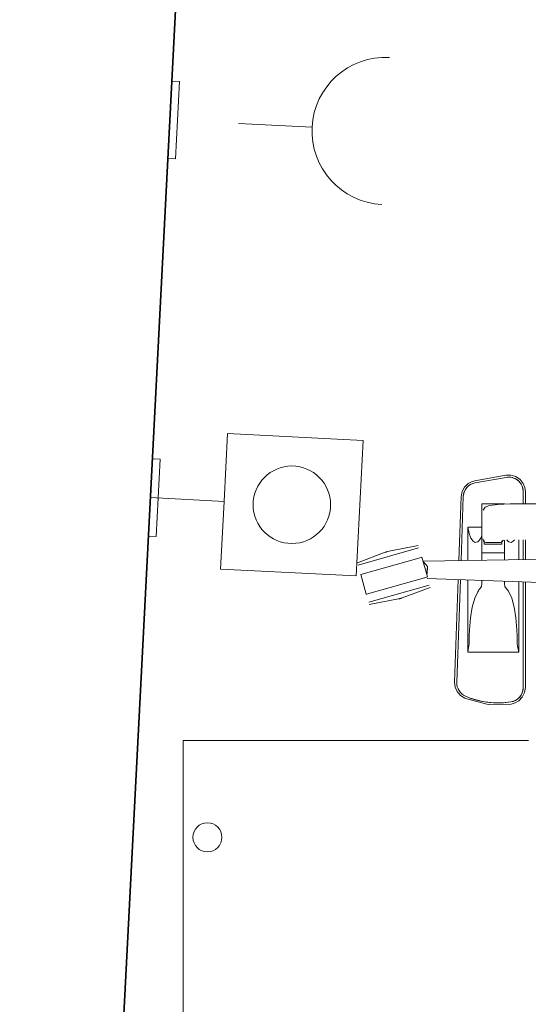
# Model space of a CAD drawing. Header units: centimetres. Extents: x -923 to 131, y 2044 to 2827.
# Tile 5 of 14: x -804 to -751, y 2557 to 2658. Entities that reach past the tile are written whole.
import ezdxf

# ---------------------------------------------------------------- set-up
doc = ezdxf.new("R2010")
doc.units = ezdxf.units.CM
for name, color, linetype, lineweight in [('Meble-1', 253, 'Continuous', 18), ('Osprzęt elektryczny-1', 253, 'Continuous', 18), ('Symbol gniazda-1', 253, 'Continuous', 18), ('Ściany-2', 250, 'Continuous', 35)]:
    doc.layers.add(name, color=color, linetype=linetype, lineweight=lineweight)

# ---------------------------------------------------------------- blocks, each defined once
blk = doc.blocks.new('F04148_EN_Teacher-Desk - Gray with Green-888308-Rzut_sufitu projektowany')
at = {"layer": 'Meble-1'}
for p, q in [((60, 40), (60, -40)), ((60, -40), (24.4, -40))]:
    blk.add_line(p, q, dxfattribs=at)
for start, end in [(0, 180), (180, 360)]:
    blk.add_arc((57.5, -30), 1.5, start, end, dxfattribs=at)
blk = doc.blocks.new('Blocks_Tella Chair_F06375EN - Black-590145-Rzut_sufitu projektowany')
at = {"layer": 'Meble-1'}
for p, q in [((-24.93, 6.87), (-28.11, 6.3)), ((-24.89, 6.65), (-28.07, 6.08)), ((-28.07, 6.08), (-24.89, 6.65)), ((-23.13, 3.91), (-23.13, 5.17)), ((-23.13, 5.17), (-23.13, 3.91)), ((-22.9, 3.91), (-22.9, 5.17)), ((-29.54, 4.67), (-29.77, -1.95)), ((-29.31, 4.66), (-29.54, -1.94)), ((-29.54, -1.94), (-29.31, 4.66)), ((-27.38, -1.14), (-27.38, 3.92)), ((-27.38, 3.92), (-25.07, 3.92)), ((-6.24, 3.91), (-24.49, 3.91)), ((-28.85, 1.5), (-27.38, 1.5)), ((-28.85, 1.5), (-28.85, -1.93)), ((-27.82, 0.01), (-27.83, 0)), ((-27.25, 0.3), (-27.25, 0.18)), ((-27.14, 0.13), (-27.14, -0.26)), ((-25.34, -0.26), (-25.34, 0.11)), ((-25.26, 0.14), (-25.13, 0.17)), ((-25.07, 0.17), (-25.07, -1.14)), ((-24.61, 0), (-24.62, 0.01)), ((-23.59, -1.84), (-23.59, 0.21)), ((-23.13, -1.84), (-23.13, 0.21)), ((-23.13, 0.21), (-23.13, -1.84)), ((-22.9, -1.83), (-22.9, 0.21)), ((-33.92, -0.63), (-40.14, -2.4)), ((-37.07, -1), (-37.02, -0.99)), ((-36.97, -0.98), (-33.96, -0.4)), ((-27.14, -0.26), (-25.34, -0.26)), ((-27, -0.07), (-25.48, -0.07)), ((-40.23, -2.17), (-37.37, -1.09)), ((-39.86, -3.39), (-33.64, -1.62)), ((-37.32, -1.07), (-37.27, -1.06)), ((-33.58, -1.6), (-33.66, -1.63)), ((-33.58, -1.6), (-33, -3.62)), ((-33.01, -2.56), (-33.46, -2.02)), ((-33.39, -2.01), (-2.82, -1.5)), ((-27.38, -1.91), (-27.38, -1.14)), ((-27.38, -1.14), (-25.07, -1.14)), ((-25.07, -1.14), (-25.07, -1.87)), ((-33.05, -3.31), (-33.01, -2.56)), ((-39.84, -3.38), (-39.89, -3.39)), ((-39.32, -5.41), (-39.89, -3.39)), ((-39.29, -5.41), (-33.06, -3.64)), ((-33.09, -3.65), (-33, -3.62)), ((-2.98, -4.86), (-33.02, -3.78)), ((-29.84, -3.89), (-30.21, -14.5)), ((-29.61, -3.9), (-29.98, -14.51)), ((-29.98, -14.51), (-29.61, -3.9)), ((-28.85, -3.93), (-28.85, -11.39)), ((-27.38, -4.35), (-27.38, -3.98)), ((-25.07, -4.06), (-25.07, -4.35)), ((-39.05, -6.25), (-32.82, -4.48)), ((-32.74, -4.71), (-35.6, -5.79)), ((-23.59, -11.39), (-23.59, -4.12)), ((-23.13, -15.05), (-23.13, -4.13)), ((-23.13, -4.13), (-23.13, -15.05)), ((-22.9, -15.05), (-22.9, -4.14)), ((-39.32, -5.41), (-39.27, -5.4)), ((-36, -5.9), (-39.01, -6.49)), ((-35.9, -5.88), (-35.95, -5.89)), ((-35.65, -5.81), (-35.7, -5.83)), ((-28.85, -11.39), (-28.76, -10.91)), ((-23.69, -10.91), (-23.59, -11.39)), ((-28.85, -11.39), (-23.59, -11.39))]:
    blk.add_line(p, q, dxfattribs=at)
at = {"layer": 'Meble-1', "flags": 128}
for points in [[(-29.54, 4.67), (-29.44, 5.19), (-29.18, 5.65), (-28.8, 6.02), (-28.46, 6.2), (-28.11, 6.3)], [(-24.93, 6.87), (-24.4, 6.88), (-23.89, 6.72), (-23.45, 6.43), (-23.12, 6.01), (-22.96, 5.59), (-22.9, 5.17)], [(-27.25, 3.26), (-27.05, 3.58), (-26.61, 3.73), (-25.75, 3.86), (-24.49, 3.91)], [(-27.83, 0), (-28.07, -0.08), (-28.3, 0.05), (-28.52, 0.37), (-28.7, 0.86), (-28.85, 1.5)], [(-27.59, 0.22), (-27.7, 0.11), (-27.82, 0.01)], [(-27.38, 0.71), (-27.43, 0.46), (-27.59, 0.22)], [(-24.62, 0.01), (-24.75, 0.11), (-24.83, 0.19)], [(-24.03, 0.2), (-24.15, 0.05), (-24.38, -0.08), (-24.61, 0)], [(-37.27, -1.06), (-37.22, -1.04), (-37.13, -1.01), (-37.07, -1), (-37.07, -1)], [(-37.07, -1), (-37.11, -1.01), (-37.21, -1.04), (-37.27, -1.06), (-37.27, -1.06)], [(-27.59, -4.85), (-27.43, -4.6), (-27.38, -4.35)], [(-25.07, -4.35), (-25.02, -4.6), (-24.85, -4.85)], [(-35.7, -5.83), (-35.74, -5.84), (-35.84, -5.87), (-35.9, -5.88), (-35.9, -5.88)], [(-35.9, -5.88), (-35.85, -5.87), (-35.76, -5.84), (-35.7, -5.83), (-35.7, -5.83)], [(-28.66, -9.08), (-28.57, -7.86), (-28.39, -6.75), (-28.13, -5.83), (-27.82, -5.16)], [(-24.62, -5.16), (-24.31, -5.83), (-24.06, -6.75), (-23.88, -7.86), (-23.78, -9.08)], [(-28.7, -10.33), (-28.69, -9.71), (-28.66, -9.08)], [(-23.78, -9.08), (-23.76, -9.71), (-23.75, -10.33)], [(-28.76, -10.91), (-28.73, -10.73), (-28.71, -10.54), (-28.7, -10.33)], [(-23.75, -10.33), (-23.74, -10.54), (-23.72, -10.73), (-23.69, -10.91)], [(-29.16, -16.15), (-29.61, -15.87), (-29.95, -15.46), (-30.15, -14.99), (-30.21, -14.5)], [(-22.9, -15.05), (-22.99, -15.57), (-23.22, -16.04), (-23.59, -16.42), (-23.97, -16.64), (-24.37, -16.75)], [(-24.37, -16.75), (-26.76, -16.79), (-29.08, -16.18), (-29.16, -16.15)]]:
    blk.add_lwpolyline(points, dxfattribs=at)
at = {"layer": 'Meble-1'}
for centre, radius, start, end in [((-24.63, 5.17), 1.5, 360, 100), ((-24.63, 5.17), 1.5, 3.9016, 100), ((-27.81, 4.61), 1.5, 100, 178), ((-27.81, 4.61), 1.5, 100, 173.2666), ((-24.63, 5.17), 1.5, 360, 3.026), ((-27.81, 4.61), 1.5, 174.0336, 178), ((-28.48, -14.56), 1.5, 178, 246.944), ((-28.48, -14.56), 1.5, 178, 246.944), ((-24.63, -15.05), 1.5, 278.7474, 360), ((-24.63, -15.05), 1.5, 278.7474, 355.4387), ((-24.63, -15.05), 1.5, 356.1657, 360), ((-25.71, -8.04), 8.59, 246.944, 278.7474), ((-25.71, -8.04), 8.59, 246.944, 260.8815), ((-25.71, -8.04), 8.59, 261.089, 264.6025), ((-25.71, -8.04), 8.59, 265.1331, 278.7474)]:
    blk.add_arc(centre, radius, start, end, dxfattribs=at)
for centre, major_axis, ratio, start_param, end_param in [((-27, 0.18), (0.25, 0), 0.987312, 3.141593, 4.712389), ((-25.48, 0.18), (-0.25, 0), 0.987312, 1.570796, 2.879793), ((-29.23, -9.61), (1.87, 4.92), 0.10511, 0.477536, 0.484802), ((-23.22, -9.61), (-1.86, 4.92), 0.105431, 5.798449, 5.805714)]:
    blk.add_ellipse(centre, major_axis=major_axis, ratio=ratio, start_param=start_param, end_param=end_param, dxfattribs=at)
blk.add_open_spline([(-33.09, -3.27), (-33.06, -3.17), (-33.03, -3), (-33.03, -2.84), (-33.04, -2.77)], degree=3, knots=[0.4620626, 0.4620626, 0.4620626, 0.4620626, 0.7, 0.8481625, 0.8481625, 0.8481625, 0.8481625], dxfattribs=at)
for points in [[(-27.81, -5.15), (-27.77, -5.08), (-27.69, -4.97), (-27.63, -4.88), (-27.59, -4.85)], [(-24.85, -4.85), (-24.82, -4.88), (-24.75, -4.97), (-24.68, -5.08), (-24.63, -5.15)]]:
    blk.add_open_spline(points, degree=3, dxfattribs=at)
blk = doc.blocks.new('TD_gniazda_wlaczniki_r01 - Gniazdo_wtykowe-940078-Rzut_sufitu projektowany')
at = {"layer": 'Osprzęt elektryczny-1'}
for p, q in [((-787.85, 2652.06), (-788.26, 2644.07)), ((-787.85, 2652.06), (-787.05, 2652.02)), ((-787.46, 2644.03), (-787.05, 2652.02)), ((-787.46, 2644.03), (-788.26, 2644.07))]:
    blk.add_line(p, q, dxfattribs=at)
at = {"layer": 'Symbol gniazda-1'}
blk.add_line((-780.98, 2647.7), (-773.39, 2647.31), dxfattribs=at)
blk.add_arc((-765.8, 2646.92), 7.6, 87.0641, 267.0641, dxfattribs=at)
blk = doc.blocks.new('TD_gniazda_wlaczniki_r01 - Przycisk-940080-Rzut_sufitu projektowany')
at = {"layer": 'Osprzęt elektryczny-1'}
for p, q in [((-789.85, 2613.08), (-790.26, 2605.09)), ((-789.85, 2613.08), (-789.05, 2613.04)), ((-789.46, 2605.05), (-789.05, 2613.04)), ((-789.46, 2605.05), (-790.26, 2605.09))]:
    blk.add_line(p, q, dxfattribs=at)
at = {"layer": 'Symbol gniazda-1'}
for p, q in [((-782.46, 2608.69), (-782.1, 2615.69)), ((-782.1, 2615.69), (-768.12, 2614.97)), ((-768.12, 2614.97), (-768.84, 2600.99)), ((-790.05, 2609.08), (-782.46, 2608.69)), ((-782.82, 2601.7), (-782.46, 2608.69)), ((-768.84, 2600.99), (-782.82, 2601.7))]:
    blk.add_line(p, q, dxfattribs=at)
blk.add_circle((-775.47, 2608.34), 4, dxfattribs=at)

msp = doc.modelspace()

# ---------------------------------------------------------------- linework, layer by layer
at = {"layer": 'Ściany-2'}
msp.add_line((-786.31, 2682.08), (-803.54, 2346.08), dxfattribs=at)

# ---------------------------------------------------------------- block references
at = {"layer": 'Meble-1'}
msp.add_blockref('Blocks_Tella Chair_F06375EN - Black-590145-Rzut_sufitu projektowany', (-728.48, 2604.52), dxfattribs=at)
at = {"layer": 'Meble-1', "rotation": 180}
msp.add_blockref('F04148_EN_Teacher-Desk - Gray with Green-888308-Rzut_sufitu projektowany', (-726.68, 2544.02), dxfattribs=at)
at = {"layer": 'Symbol gniazda-1'}
for name in ['TD_gniazda_wlaczniki_r01 - Gniazdo_wtykowe-940078-Rzut_sufitu projektowany', 'TD_gniazda_wlaczniki_r01 - Przycisk-940080-Rzut_sufitu projektowany']:
    msp.add_blockref(name, (0, 0), dxfattribs=at)

doc.saveas('drawing.dxf')
